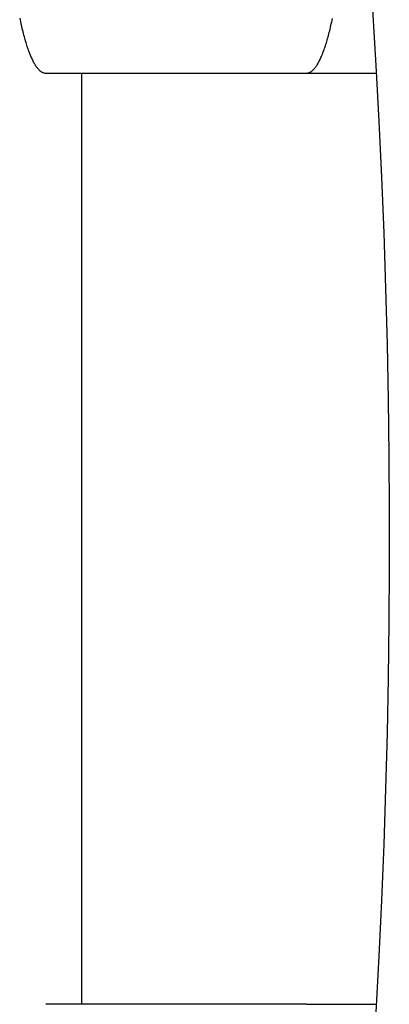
# Model space of a CAD drawing. Extents: x 987 to 2641, y 1244 to 2490.
# Tile 50 of 138: x 1971 to 1978, y 1893 to 1912. Entities that reach past the tile are written whole.
import ezdxf

# ---------------------------------------------------------------- set-up
doc = ezdxf.new("R2010")
doc.units = 0
doc.layers.add('KF_GRAVIS_8_DIM', color=1, linetype='CONTINUOUS')
doc.layers.add('KF_GRAVIS_8_LEFT', color=7, linetype='CONTINUOUS')

# ---------------------------------------------------------------- blocks, each defined once
blk = doc.blocks.new('*U13')
at = {"layer": 'KF_GRAVIS_8_LEFT'}
for p, q in [((-82.2114, -234.5), (-77.1756, -234.5)), ((-81.5133, -252.5), (-81.5133, -234.5)), ((-77.1756, -234.5), (-75.8262, -234.5)), ((-77.1756, -252.5), (-82.2114, -252.5)), ((-77.1756, -252.5), (-75.8262, -252.5))]:
    blk.add_line(p, q, dxfattribs=at)
for points in [[(-75.9, -233.267, 0), (-75.8347, -234.349, 0), (-75.7767, -235.43, 0), (-75.726, -236.509, 0), (-75.6826, -237.586, 0), (-75.6464, -238.663, 0), (-75.6175, -239.739, 0), (-75.5958, -240.814, 0), (-75.5814, -241.889, 0), (-75.5742, -242.963, 0), (-75.5742, -244.037, 0), (-75.5814, -245.111, 0), (-75.5958, -246.186, 0), (-75.6175, -247.261, 0), (-75.6464, -248.337, 0), (-75.6826, -249.414, 0), (-75.726, -250.491, 0), (-75.7767, -251.57, 0), (-75.8347, -252.651, 0)], [(-82.7159, -233.437, 0), (-82.7086, -233.472, 0), (-82.7013, -233.506, 0), (-82.6939, -233.54, 0), (-82.6864, -233.573, 0), (-82.6789, -233.606, 0), (-82.6713, -233.638, 0), (-82.6636, -233.67, 0), (-82.6558, -233.701, 0), (-82.648, -233.732, 0), (-82.6402, -233.762, 0), (-82.6322, -233.792, 0), (-82.6242, -233.821, 0), (-82.6162, -233.849, 0), (-82.6081, -233.877, 0), (-82.5999, -233.905, 0), (-82.5917, -233.931, 0), (-82.5834, -233.958, 0), (-82.575, -233.983, 0), (-82.5666, -234.008, 0), (-82.5582, -234.033, 0), (-82.5497, -234.057, 0), (-82.5411, -234.08, 0), (-82.5325, -234.103, 0), (-82.5239, -234.125, 0), (-82.5152, -234.146, 0), (-82.5065, -234.167, 0), (-82.4977, -234.187, 0), (-82.4889, -234.207, 0), (-82.48, -234.226, 0), (-82.4711, -234.244, 0), (-82.4622, -234.262, 0), (-82.4532, -234.279, 0), (-82.4442, -234.296, 0), (-82.4352, -234.312, 0), (-82.4261, -234.327, 0), (-82.417, -234.342, 0), (-82.4079, -234.356, 0), (-82.3987, -234.369, 0), (-82.3895, -234.382, 0), (-82.3803, -234.394, 0), (-82.371, -234.405, 0), (-82.3618, -234.416, 0), (-82.3525, -234.426, 0), (-82.3432, -234.436, 0), (-82.3338, -234.444, 0), (-82.3245, -234.453, 0), (-82.3151, -234.46, 0), (-82.3058, -234.467, 0), (-82.2964, -234.473, 0), (-82.287, -234.479, 0), (-82.2775, -234.484, 0), (-82.2681, -234.488, 0), (-82.2587, -234.492, 0), (-82.2492, -234.495, 0), (-82.2398, -234.497, 0), (-82.2304, -234.499, 0), (-82.2209, -234.5, 0), (-82.2114, -234.5, 0)], [(-77.1756, -234.5, 0), (-77.1661, -234.5, 0), (-77.1565, -234.499, 0), (-77.1469, -234.497, 0), (-77.1373, -234.495, 0), (-77.1277, -234.492, 0), (-77.1182, -234.488, 0), (-77.1086, -234.483, 0), (-77.099, -234.478, 0), (-77.0895, -234.473, 0), (-77.08, -234.466, 0), (-77.0705, -234.459, 0), (-77.061, -234.451, 0), (-77.0515, -234.443, 0), (-77.042, -234.434, 0), (-77.0326, -234.424, 0), (-77.0232, -234.414, 0), (-77.0138, -234.402, 0), (-77.0044, -234.391, 0), (-76.9951, -234.378, 0), (-76.9858, -234.365, 0), (-76.9765, -234.351, 0), (-76.9672, -234.337, 0), (-76.958, -234.322, 0), (-76.9488, -234.306, 0), (-76.9396, -234.29, 0), (-76.9305, -234.273, 0), (-76.9214, -234.255, 0), (-76.9124, -234.237, 0), (-76.9034, -234.218, 0), (-76.8944, -234.198, 0), (-76.8855, -234.178, 0), (-76.8766, -234.157, 0), (-76.8678, -234.136, 0), (-76.859, -234.114, 0), (-76.8502, -234.091, 0), (-76.8415, -234.068, 0), (-76.8329, -234.044, 0), (-76.8243, -234.02, 0), (-76.8158, -233.994, 0), (-76.8073, -233.969, 0), (-76.7989, -233.942, 0), (-76.7905, -233.915, 0), (-76.7822, -233.888, 0), (-76.7739, -233.86, 0), (-76.7657, -233.831, 0), (-76.7576, -233.802, 0), (-76.7495, -233.772, 0), (-76.7415, -233.742, 0), (-76.7336, -233.711, 0), (-76.7257, -233.679, 0), (-76.7179, -233.647, 0), (-76.7102, -233.614, 0), (-76.7025, -233.581, 0), (-76.6949, -233.548, 0), (-76.6874, -233.513, 0), (-76.6799, -233.479, 0), (-76.6725, -233.443, 0)]]:
    blk.add_polyline3d(points, dxfattribs=at)

msp = doc.modelspace()

# ---------------------------------------------------------------- block references
at = {"layer": 'KF_GRAVIS_8_DIM'}
msp.add_blockref('*U13', (2053.383, 2145.913), dxfattribs=at)

doc.saveas('drawing.dxf')
